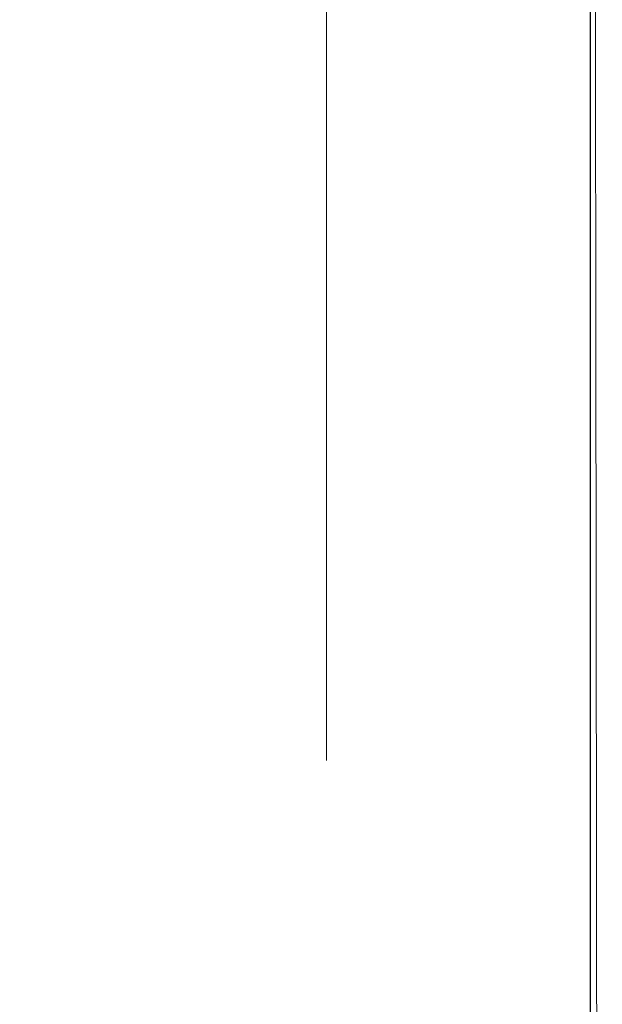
# Model space of a CAD drawing. Header units: millimetres. Extents: x -47038 to 86296, y -75637 to 48966.
# Tile 129 of 174: x -32188 to -31907, y 30175 to 30649. Entities that reach past the tile are written whole.
import ezdxf

# ---------------------------------------------------------------- set-up
doc = ezdxf.new("R2010")
doc.units = ezdxf.units.MM
doc.linetypes.add('Przerywana podwójnie', pattern=[109.361107, 52.916665, -21.166666, 14.111111, -21.166666])
doc.linetypes.add('Wipeout_Contour', pattern=[1000, 0, -1000])
doc.layers.add('410-K Osie główne_Nr_pióra__95', color=7, linetype='Continuous', lineweight=20, true_color=0x7c7c7c)
doc.layers.add('420-K Ściany_Nr_pióra__95', color=7, linetype='Continuous', lineweight=20, true_color=0x7c7c7c)
doc.layers.add('420-K Ściany', color=7, linetype='Continuous')
doc.layers.add('AP_zakres_Oopracowania', color=7, linetype='Continuous', lineweight=5)
doc.layers.add('XREF', color=8, linetype='Continuous', lineweight=9)

# ---------------------------------------------------------------- blocks, each defined once
blk = doc.blocks.new('parter 2025.10.15')
at = {"color": 8, "linetype": 'Wipeout_Contour', "lineweight": 5, "ltscale": 20165.322229}
blk.add_wipeout([(621.926, 2570.699), (622.253, 2309.766), (655.253, 2309.766), (655.122, 2413.809), (642.01, 2413.809), (642.01, 2453.809), (655.072, 2453.809), (654.925, 2570.741)], dxfattribs=at).dxf.layer = '420-K Ściany'
at = {"layer": '410-K Osie główne_Nr_pióra__95', "color": 8, "linetype": 'Przerywana podwójnie', "lineweight": 5}
blk.add_line((642.057, 3303.44), (642.057, -164.955), dxfattribs=at)
at = {"layer": '420-K Ściany_Nr_pióra__95', "color": 8, "linetype": 'Continuous', "lineweight": 5, "flags": 128}
blk.add_lwpolyline([(655.072, 2453.809), (654.925, 2570.741)], dxfattribs=at)
blk.add_lwpolyline([(655.072, 2453.809), (654.925, 2570.741)], dxfattribs=at)

msp = doc.modelspace()

# ---------------------------------------------------------------- block references
at = {"layer": 'XREF', "xscale": 10, "yscale": 10, "zscale": 10}
msp.add_blockref('parter 2025.10.15', (-38460.61, 5442.28), dxfattribs=at)

# ---------------------------------------------------------------- next in the draw order: hatches: boundary and pattern name
at = {"layer": 'AP_zakres_Oopracowania'}
h = msp.add_hatch(dxfattribs=at)
h.set_pattern_fill('ANSI31', color=256, scale=200, style=0)
h.paths.add_polyline_path([(-27793.16, 32584.78), (-31913.15, 32584.78), (-31913.15, 28539.94), (-27793.16, 28539.94)])
h.paths.add_polyline_path([(-31094.55, 29743.16), (-28160.72, 29743.16), (-28160.72, 30409.09), (-31094.55, 30409.09)], flags=24)

# ---------------------------------------------------------------- next in the draw order: linework, layer by layer
msp.add_lwpolyline([(-31913.15, 32584.78), (-27793.16, 32584.78), (-27793.16, 28539.94), (-31913.15, 28539.94)], close=True)

doc.saveas('drawing.dxf')
